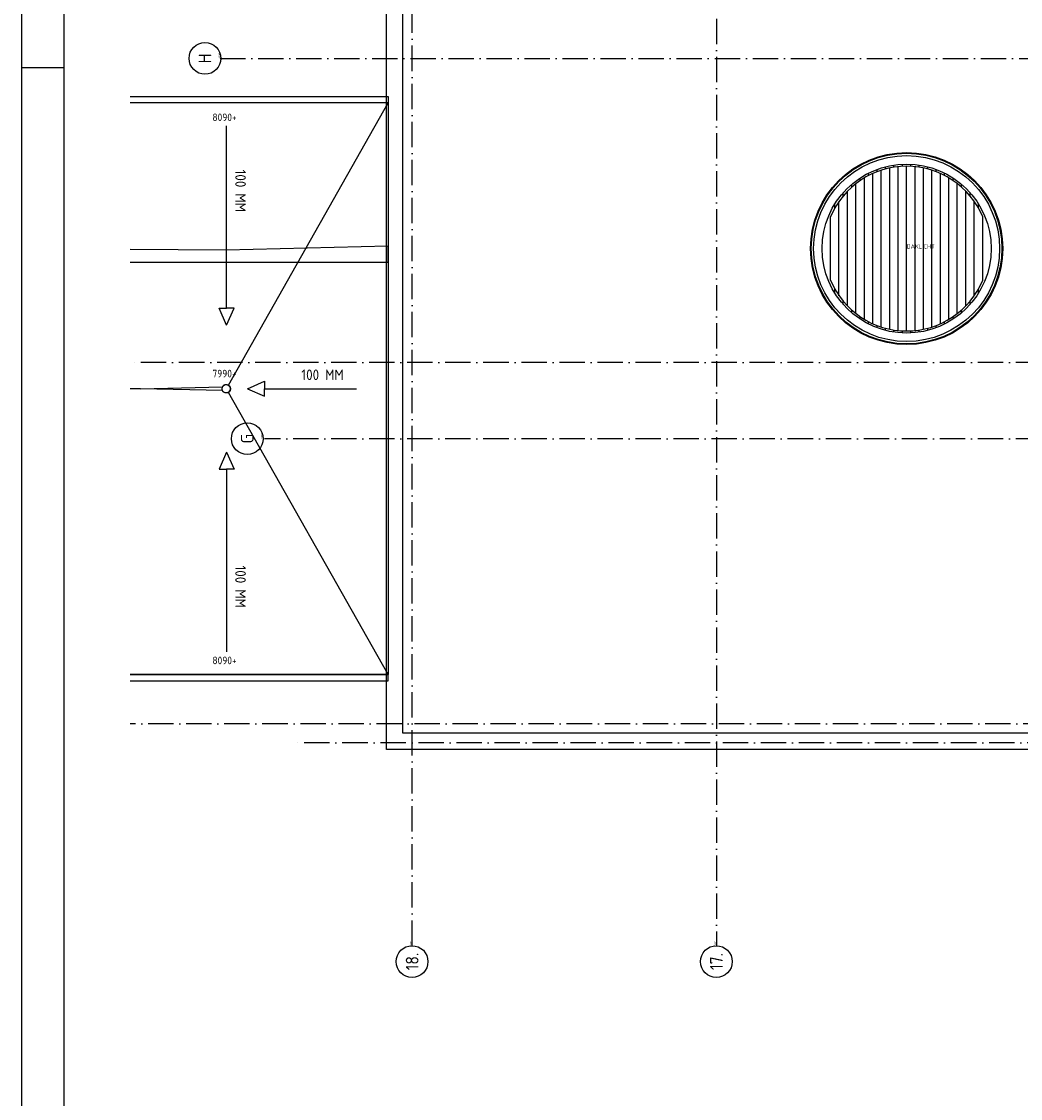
# Model space of a CAD drawing. Extents: x -4389 to 148511, y -40018 to 84100.
# Tile 3 of 28: x -4389 to 19247, y 35001 to 60490. Entities that reach past the tile are written whole.
import ezdxf
from ezdxf.enums import TextEntityAlignment as Align

# ---------------------------------------------------------------- set-up
doc = ezdxf.new("R2010")
doc.units = 0
doc.header["$LTSCALE"] = 100
doc.linetypes.add('DASHDOT', pattern=[9, 6, -1.5, 0, -1.5])
for name, color, linetype in [('00KAD025', 2, 'CONTINUOUS'), ('00KAD070', 5, 'CONTINUOUS'), ('AB$1A---_ATTRIB035', 3, 'CONTINUOUS'), ('AL$1A---_ALGEMEEN', 8, 'CONTINUOUS'), ('AT$1A---_TEKST018', 1, 'CONTINUOUS'), ('AT$1A---_TEKST025', 2, 'CONTINUOUS'), ('BL$4----', 7, 'CONTINUOUS')]:
    doc.layers.add(name, color=color, linetype=linetype)
doc.styles.get("Standard").update_dxf_attribs({"font": 'ISOCP'})

# ---------------------------------------------------------------- blocks, each defined once
blk = doc.blocks.new('A$C5B61664F')
at = {"layer": '00KAD025', "linetype": 'CONTINUOUS'}
for p, q in [((0, 84100), (0, 0)), ((0, 59400), (1000, 59400))]:
    blk.add_line(p, q, dxfattribs=at)
at = {"layer": '00KAD070', "linetype": 'CONTINUOUS'}
blk.add_line((1000, 83100), (1000, 1000), dxfattribs=at)
blk = doc.blocks.new('DAKLICHT')
at = {"layer": 'AL$1A---_ALGEMEEN', "color": 0, "linetype": 'CONTINUOUS'}
for points in [[(-900, 1730), (-900, 1786)], [(-700, 1820), (-700, 1873)], [(-600, -1855), (-600, 1855)], [(-500, 1885), (-500, 1936)], [(-400, -1909), (-400, 1909)], [(-300, 1927), (-300, 1977)], [(-200, -1940), (-200, 1940)], [(-100, 1947), (-100, 1997)], [(0, -1950), (0, 1950)], [(100, 1947), (100, 1997)], [(200, -1940), (200, 1940)], [(300, 1927), (300, 1977)], [(400, -1909), (400, 1909)], [(500, 1885), (500, 1936)], [(600, -1855), (600, 1855)], [(700, 1820), (700, 1873)], [(900, 1730), (900, 1786)], [(-1200, -1537), (-1200, 1537)], [(-1100, 1610), (-1100, 1670)], [(-1000, -1674), (-1000, 1674)], [(-800, -1778), (-800, 1778)], [(800, -1778), (800, 1778)], [(1000, -1674), (1000, 1674)], [(1100, 1610), (1100, 1670)], [(1200, -1537), (1200, 1537)], [(-1500, 1246), (-1500, 1323)], [(-1400, -1357), (-1400, 1357)], [(-1300, 1453), (-1300, 1520)], [(1300, 1453), (1300, 1520)], [(1400, -1357), (1400, 1357)], [(1500, 1246), (1500, 1323)], [(-1700, 955), (-1700, 1054)], [(-1600, -1115), (-1600, 1115)], [(1600, -1115), (1600, 1115)], [(1700, 955), (1700, 1054)], [(-1800, -750), (-1800, 750)], [(1800, -750), (1800, 750)], [(-1700, -1054), (-1700, -955)], [(1700, -1054), (1700, -955)], [(-1500, -1323), (-1500, -1246)], [(1500, -1323), (1500, -1246)], [(-1300, -1520), (-1300, -1453)], [(1300, -1520), (1300, -1453)], [(-1100, -1670), (-1100, -1610)], [(-900, -1786), (-900, -1730)], [(900, -1786), (900, -1730)], [(1100, -1670), (1100, -1610)], [(-700, -1873), (-700, -1820)], [(-500, -1936), (-500, -1885)], [(-300, -1977), (-300, -1927)], [(-100, -1997), (-100, -1947)], [(100, -1997), (100, -1947)], [(300, -1977), (300, -1927)], [(500, -1936), (500, -1885)], [(700, -1873), (700, -1820)]]:
    blk.add_lwpolyline(points, dxfattribs=at)
for radius in [2273, 2255, 2200, 2000]:
    blk.add_circle((0, 0), radius, dxfattribs=at)
for start, end in [(22.6199, 157.3801), (202.6199, 337.3801)]:
    blk.add_arc((0, 0), 1950, start, end, dxfattribs=at)
at = {"layer": 'AT$1A---_TEKST018', "linetype": 'CONTINUOUS'}
blk.add_text('DAKLICHT', height=100, dxfattribs=at).set_placement((0, 0))
blk = doc.blocks.new('1010')
at = {"layer": 'AL$1A---_ALGEMEEN', "color": 0, "linetype": 'CONTINUOUS'}
blk.add_circle((0, 750), 750, dxfattribs=at)
at = {"layer": 'AT$1A---_TEKST018', "linetype": 'CONTINUOUS'}
blk.add_text('1010', height=100, dxfattribs=at).set_placement((0, 0))
blk = doc.blocks.new('1011')
at = {"layer": 'AL$1A---_ALGEMEEN', "color": 0, "linetype": 'CONTINUOUS'}
blk.add_circle((-750, 0), 750, dxfattribs=at)
at = {"layer": 'AT$1A---_TEKST018', "linetype": 'CONTINUOUS'}
blk.add_text('1011', height=100, dxfattribs=at).set_placement((0, 0))

msp = doc.modelspace()

# ---------------------------------------------------------------- linework, layer by layer
at = {"layer": 'AL$1A---_ALGEMEEN', "color": 1, "linetype": 'DASHDOT'}
for points in [[(4853, 38616.6), (4853, 82154)], [(12053, 82154), (12053, 38616.6)], [(310.1, 59616.6), (145757.8, 59616.6)], [(145753, 52416.6), (-1820.1, 52416.6)], [(145753, 50616.6), (1359.7, 50616.6)], [(92818.7, 43866.6), (-1820.1, 43866.6)], [(90210.8, 43416.6), (2039.2, 43416.6)]]:
    msp.add_lwpolyline(points, dxfattribs=at)
at = {"layer": 'AL$1A---_ALGEMEEN', "linetype": 'CONTINUOUS'}
for points in [[(29983.5, 43256.6), (4243, 43256.6), (4243, 77626.6), (37863, 77626.6), (37863, 59936.6)], [(29983.5, 43646.6), (4633, 43646.6), (4633, 77236.6), (37473, 77236.6), (37473, 59936.6)], [(-1820.1, 54795.7), (4283, 54795.7), (4283, 55175.7), (455.4, 55075.7), (-1820.1, 55092.3)]]:
    msp.add_lwpolyline(points, dxfattribs=at)
at = {"layer": 'AL$1A---_ALGEMEEN', "color": 8, "linetype": 'CONTINUOUS'}
for points in [[(-1820.1, 58716.5), (4283, 58716.5), (4283, 58562.5), (-1820.1, 58562.5)], [(4283, 58562.5), (-1820.1, 58562.5)], [(463.2, 53703), (463.2, 58024.5)], [(463.2, 53303), (287.1, 53703), (463.2, 53703)], [(463.2, 53303), (639.2, 53703), (463.2, 53703)], [(956.7, 51799.5), (1356.7, 51975.5), (1356.7, 51799.5)], [(956.7, 51799.5), (1356.7, 51623.4), (1356.7, 51799.5)], [(1356.7, 51799.5), (3534.2, 51799.5)], [(463.2, 50295.9), (287.1, 49895.9), (463.2, 49895.9)], [(463.2, 50295.9), (639.2, 49895.9), (463.2, 49895.9)], [(463.2, 49895.9), (463.2, 45574.4)], [(-1820.1, 44882.5), (4283, 44882.5), (4283, 45036.5), (-1820.1, 45036.5)]]:
    msp.add_lwpolyline(points, dxfattribs=at)
for points in [[(-1820.1, 51802.5), (-1572.2, 51799.5), (366.7, 51845.7, -0.4244088), (504.7, 51886.4), (4283, 58562.5)], [(504.7, 51712.5, -0.4244088), (366.7, 51753.2), (-1572.2, 51799.5), (-1820.1, 51796.4, -0.4244088)], [(-1820.1, 45036.5), (4283, 45036.5), (504.7, 51712.5, -0.4244088)]]:
    msp.add_lwpolyline(points, format="xyb", dxfattribs=at)
msp.add_lwpolyline([(4283, 58562.5), (4283, 45036.5), (504.7, 51712.5, 0.2700122), (555.4, 51799.5, 0.2700122), (504.7, 51886.4)], format="xyb", close=True, dxfattribs=at)
msp.add_circle((455.4, 51799.5), 100, dxfattribs=at)

# ---------------------------------------------------------------- block references
at = {"layer": 'AL$1A---_ALGEMEEN', "color": 1, "linetype": 'DASHDOT'}
ref = msp.add_blockref('1010', (325.5, 59616.6), dxfattribs=dict(at, xscale=0.5, yscale=0.5, zscale=0.5, rotation=90))
ref.add_attrib('STR-NAAM', 'H', dxfattribs={"layer": 'AB$1A---_ATTRIB035', "linetype": 'CONTINUOUS', "height": 300, "rotation": 90}).set_placement((-49.5, 59616.6), align=Align.MIDDLE)
at = {"layer": 'AL$1A---_ALGEMEEN', "linetype": 'CONTINUOUS'}
msp.add_blockref('DAKLICHT', (16553, 55116.5), dxfattribs=at)
at = {"layer": 'AL$1A---_ALGEMEEN', "color": 1, "linetype": 'DASHDOT'}
ref = msp.add_blockref('1010', (1325.5, 50616.6), dxfattribs=dict(at, xscale=0.5, yscale=0.5, zscale=0.5, rotation=90))
ref.add_attrib('STR-NAAM', 'G', dxfattribs={"layer": 'AB$1A---_ATTRIB035', "linetype": 'CONTINUOUS', "height": 300, "rotation": 90}).set_placement((950.5, 50616.6), align=Align.MIDDLE)
ref = msp.add_blockref('1011', (4853, 38616.6), dxfattribs=dict(at, xscale=0.5, yscale=0.5, zscale=0.5, rotation=90))
ref.add_attrib('STR-NAAM', '18.', dxfattribs={"layer": 'AB$1A---_ATTRIB035', "linetype": 'CONTINUOUS', "height": 300, "rotation": 90}).set_placement((4853, 38241.6), align=Align.MIDDLE)
ref = msp.add_blockref('1011', (12053, 38616.6), dxfattribs=dict(at, xscale=0.5, yscale=0.5, zscale=0.5, rotation=90))
ref.add_attrib('STR-NAAM', '17.', dxfattribs={"layer": 'AB$1A---_ATTRIB035', "linetype": 'CONTINUOUS', "height": 300, "rotation": 90}).set_placement((12053, 38241.6), align=Align.MIDDLE)
at = {"layer": 'BL$4----'}
msp.add_blockref('A$C5B61664F', (-4388.6, 0), dxfattribs=at)

# ---------------------------------------------------------------- texts
at = {"layer": 'AT$1A---_TEKST018', "color": 8, "linetype": 'CONTINUOUS', "char_height": 180, "width": 578.42, "attachment_point": 1}
for s, insert in [('8090+', (127.9, 58313.1)), ('7990+', (127.9, 52247.8)), ('8090+', (127.9, 45457.8))]:
    msp.add_mtext(s, dxfattribs=dict(at, insert=insert))
at = {"layer": 'AT$1A---_TEKST025', "color": 8, "linetype": 'CONTINUOUS', "char_height": 250, "width": 1902.82, "rotation": 270}
for insert, attachment_point in [((918.6, 56985.3), 1), ((918.6, 46613.6), 3)]:
    msp.add_mtext('100 MM', dxfattribs=dict(at, insert=insert, attachment_point=attachment_point))
at = {"layer": 'AT$1A---_TEKST025', "color": 8, "linetype": 'CONTINUOUS', "insert": (3233.9, 52254.9), "char_height": 250, "width": 1902.82, "attachment_point": 3}
msp.add_mtext('100 MM', dxfattribs=at)

doc.saveas('drawing.dxf')
